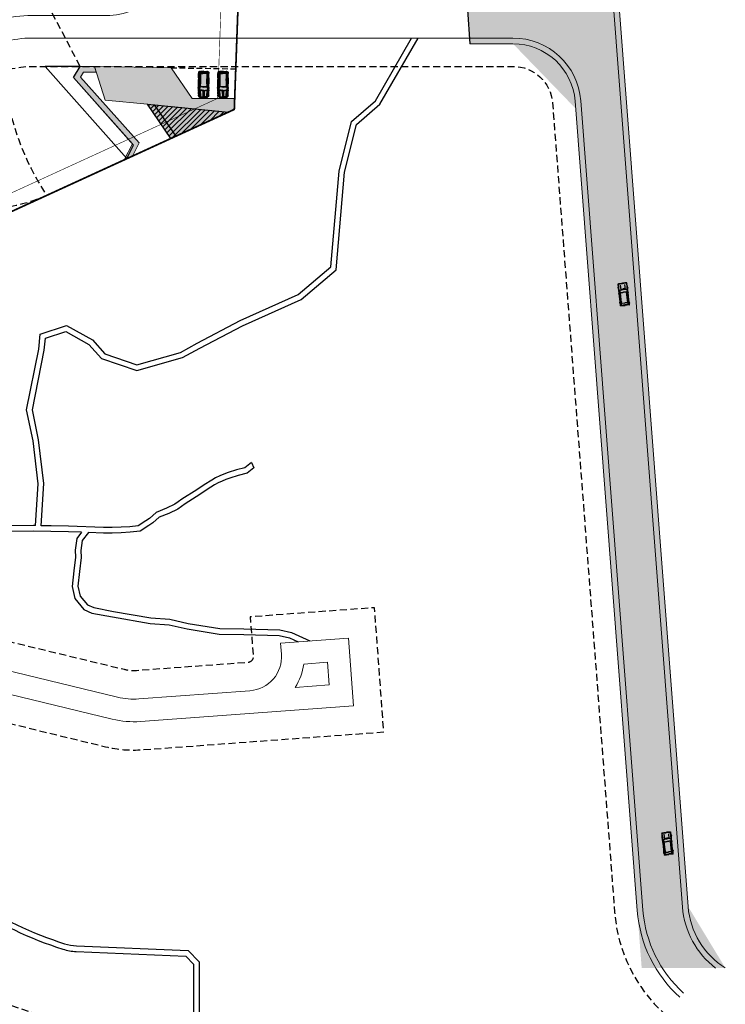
# Model space of a CAD drawing. Header units: millimetres. Extents: x -1402 to -179, y -280 to 6164.
# Tile 20 of 212: x -427 to -302, y -81 to 93. Entities that reach past the tile are written whole.
import ezdxf
from ezdxf.xclip import XClip

# ---------------------------------------------------------------- set-up
doc = ezdxf.new("R2010")
doc.units = ezdxf.units.MM
doc.header["$XCLIPFRAME"] = 0
for name, pattern in [('AJN-Limite', [1.25, 0.5, -0.25, 0, -0.25, 0, -0.25]), ('AJN-Projection', [0.375, 0.25, -0.125]), ('DASH', [0.35, 0.25, -0.1])]:
    doc.linetypes.add(name, pattern=pattern)
doc.layers.get('0').update_dxf_attribs({"linetype": 'CONTINUOUS'})
doc.layers.get('DEFPOINTS').update_dxf_attribs({"linetype": 'CONTINUOUS'})
for name, color, linetype, lineweight in [('AJN-2-SBT-C', 2, 'CONTINUOUS', 20), ('AJN-8-252-H', 252, 'CONTINUOUS', 20), ('AJN-9-CIRCULATION-CAR', 251, 'CONTINUOUS', 5), ('GEO-1-LIM-V', 10, 'AJN-Limite', 25)]:
    doc.layers.add(name, color=color, linetype=linetype, lineweight=lineweight)
for name, color, linetype, true_color in [('AJN-2-SBT-H', 7, 'CONTINUOUS', 0x6e6e6e), ('AJN-8-254-H-CLAIR', 7, 'CONTINUOUS', 0xededed), ('AJN-9-BLANC', 7, 'CONTINUOUS', 0xffffff), ('AJN-9-SRF-FORT-RETAIL', 7, 'CONTINUOUS', 0xd52027)]:
    doc.layers.add(name, color=color, linetype=linetype, true_color=true_color)
for name, color, linetype in [('AJN-2-SBT-P', 251, 'AJN-Projection'), ('AJN-9-CIRCULATION-PIETON', 251, 'CONTINUOUS'), ('AJN-9-VOITURE', 251, 'CONTINUOUS'), ('jeep', 251, 'CONTINUOUS')]:
    doc.layers.add(name, color=color, linetype=linetype)

# ---------------------------------------------------------------- blocks, each defined once
blk = doc.blocks.new('HC.601_urbanización$0$AUT-19')
at = {"ltscale": 0.1, "true_color": 0xffffff}
blk.add_hatch(color=7, dxfattribs=at).paths.add_polyline_path([(2290, 386), (2286, 574), (2281, 724), (2234, 766), (2096, 766), (1757, 765), (1729, 785), (1700, 806), (1684, 814), (1666, 817), (1365, 817), (1347, 814), (1331, 806), (1303, 785), (1274, 765), (-916, 764), (-944, 785), (-973, 805), (-989, 813), (-1007, 816), (-1308, 816), (-1326, 813), (-1342, 805), (-1399, 764), (-1556, 743), (-1556, 757), (-1632, 757), (-1662, 726), (-1662, -755), (-1632, -786), (-1556, -786), (-1399, -794), (-1341, -835), (-1308, -846), (-1007, -846), (-989, -843), (-973, -835), (-944, -814), (-916, -794), (1274, -795), (1303, -815), (1347, -844), (1365, -847), (1425, -847), (1666, -847), (1684, -844), (1729, -815), (1757, -795), (2096, -781), (2096, -796), (2234, -796), (2281, -754), (2290, -354), (2291, -171), (2291, 63)])
for p, q in [((-1662, 726), (-1632, 757)), ((-1662, 726), (-1662, -15)), ((-1632, 757), (-1556, 757)), ((-1591, 739), (-1619, 703)), ((-1619, 703), (-1619, -15)), ((-1619, 703), (-1177, 529)), ((-1399, 764), (-1591, 739)), ((-1519, 628), (-1215, 508)), ((-1519, 628), (-1519, -15)), ((-1399, 764), (-1342, 805)), ((-1399, 764), (526, 764)), ((-1308, 816), (-1007, 816)), ((-1215, 508), (-1215, -10)), ((-1177, 529), (646, 529)), ((-1177, 529), (-1177, -15)), ((-1151, 703), (1027, 703)), ((-829, 529), (-1151, 703)), ((-916, 764), (-973, 805)), ((-356, 529), (-303, 703)), ((-302, 529), (-250, 703)), ((511, 848), (540, 848)), ((532, 727), (511, 848)), ((516, 529), (564, 703)), ((919, 703), (538, 529)), ((561, 727), (540, 848)), ((554, 764), (1758, 764)), ((1027, 703), (646, 529)), ((1027, 703), (2173, 744)), ((1140, 377), (1995, 377)), ((1274, 765), (1331, 806)), ((1365, 817), (1666, 817)), ((1757, 765), (1700, 806)), ((1757, 765), (2168, 749)), ((2096, 766), (2234, 766)), ((2168, 749), (2232, 691)), ((2234, 766), (2281, 724)), ((-1662, -755), (-1662, -15)), ((-1662, -755), (-1632, -786)), ((-1632, -786), (-1556, -786)), ((-1619, -733), (-1619, -15)), ((-1619, -733), (-1177, -559)), ((-1591, -769), (-1619, -733)), ((-1399, -794), (-1591, -769)), ((-1519, -658), (-1519, -15)), ((-1519, -658), (-1215, -538)), ((-1399, -794), (526, -794)), ((-1399, -794), (-1342, -835)), ((-1308, -846), (-1007, -846)), ((-1215, -538), (-1215, -20)), ((-1177, -559), (-1177, -15)), ((-1177, -559), (646, -559)), ((-829, -559), (-1151, -733)), ((-1151, -733), (1027, -733)), ((-916, -794), (-973, -835)), ((-356, -559), (-303, -733)), ((-302, -559), (-250, -733)), ((532, -757), (511, -878)), ((511, -878), (540, -878)), ((516, -559), (564, -733)), ((919, -733), (538, -559)), ((561, -757), (540, -878)), ((554, -794), (1758, -794)), ((1027, -733), (646, -559)), ((1027, -733), (2173, -774)), ((1140, -407), (1995, -407)), ((1274, -795), (1331, -836)), ((1365, -847), (1666, -847)), ((1757, -795), (1700, -836)), ((1757, -795), (2168, -779)), ((2096, -796), (2234, -796)), ((2168, -779), (2232, -721)), ((2234, -796), (2281, -754))]:
    blk.add_line(p, q)
for points in [[(646, 529, -0.0091173), (662, 421, -0.0225982), (665, 376, -0.0011355), (669, 280, -0.000727), (673, 130, -0.0071263), (674, 51, -0.0016671), (674, -15)], [(1027, 703, -0.0276871), (1095, 558, -0.0451943), (1123, 464, -0.0068467), (1144, 354, -0.0066913), (1162, 241, -0.0368721), (1169, 143, -0.023145), (1162, -15)], [(1236, 377, -0.0013964), (1240, 354, -0.0066913), (1259, 241, -0.0368721), (1266, 143, -0.023145), (1259, -15)], [(2232, 691, -0.0018069), (2235, 576, -0.0029408), (2239, 387, -0.003822), (2241, 143, -0.0024337), (2240, -13)], [(2281, 724, -0.0023467), (2286, 574, -0.0029408), (2290, 386, -0.003822), (2291, 141, -0.0024337), (2291, -15)], [(646, -559, 0.0091173), (662, -450, 0.0225982), (665, -406, 0.0011355), (669, -310, 0.000727), (673, -160, 0.0071263), (674, -81, 0.0016671), (674, -15)], [(1027, -733, 0.0276871), (1095, -588, 0.0451943), (1123, -494, 0.0068467), (1144, -384, 0.0066913), (1162, -271, 0.0368721), (1169, -173, 0.023145), (1162, -15)], [(1236, -407, 0.0013964), (1240, -384, 0.0066913), (1259, -271, 0.0368721), (1266, -173, 0.023145), (1259, -15)], [(2232, -721, 0.0018069), (2235, -606, 0.0029408), (2239, -417, 0.003822), (2241, -173, 0.0024337), (2240, -17)], [(2281, -754, 0.0023467), (2286, -604, 0.0029408), (2290, -415, 0.003822), (2291, -171, 0.0024337), (2291, -15)]]:
    blk.add_lwpolyline(points, format="xyb")
for centre, start, end in [((-1308, 758), 90, 125.76688), ((-1007, 758), 54.1876, 90), ((1365, 759), 90, 125.76688), ((1666, 759), 54.1876, 90), ((-1308, -788), 234.23312, 270), ((-1007, -788), 270, 305.8124), ((1365, -789), 234.23312, 270), ((1666, -789), 270, 305.8124)]:
    blk.add_arc(centre, 58, start, end)
blk = doc.blocks.new('AJN-929-MASSE ROUTE')
at = {"layer": 'AJN-9-BLANC', "linetype": 'Continuous'}
h = blk.add_hatch(color=256, dxfattribs=at)
edge = h.paths.add_edge_path()
edge.add_arc((-294.67, -62.96), 14, 184.3864, 238.0566, ccw=False)
edge.add_line((-308.62, -64.03), (-326.22, 165.4))
edge.add_arc((-365.11, 162.42), 39, 4.3848, 64.84)
edge.add_line((-348.53, 197.72), (-367.9, 206.82))
edge.add_line((-367.9, 206.82), (-421.12, 231.82))
edge.add_arc((-408.37, 258.97), 30, 228.6831, 244.84, ccw=False)
edge.add_line((-428.17, 236.44), (-545.25, 339.35))
edge.add_arc((-479.23, 414.46), 100, 216.497, 228.6831, ccw=False)
edge.add_line((-559.61, 354.98), (-664.75, 497.08))
edge.add_line((-664.75, 497.08), (-671.98, 491.72))
edge.add_line((-671.98, 491.72), (-566.85, 349.63))
edge.add_arc((-479.23, 414.46), 109, 216.497, 228.6831)
edge.add_line((-551.19, 332.59), (-434.12, 229.68))
edge.add_arc((-408.37, 258.97), 39, 228.6832, 244.8402)
edge.add_line((-424.95, 223.67), (-374.62, 200.03))
edge.add_line((-374.62, 200.03), (-352.36, 189.57))
edge.add_arc((-365.11, 162.42), 30, 4.3864, 64.84, ccw=False)
edge.add_line((-335.2, 164.71), (-330.61, 104.9))
edge.add_arc((-341.57, 105.32), 10.97, 269.4476, 357.7626, ccw=False)
edge.add_line((-341.68, 94.35), (-347.53, 94.35))
edge.add_line((-347.53, 94.35), (-347.13, 88.35))
edge.add_line((-347.13, 88.35), (-339.53, 88.35))
edge.add_arc((-339.58, 77.23), 11.12, -1.7487, 89.7589, ccw=False)
edge.add_line((-328.46, 76.9), (-316.82, -74.88))
edge.add_line((-316.82, -74.88), (-302.07, -74.84))
blk.add_line((-347.53, 94.35), (-347.13, 88.35), dxfattribs=at)
at = {"layer": 'AJN-9-CIRCULATION-CAR'}
for p, q in [((-327.22, 165.33), (-309.62, -64.11)), ((-326.22, 165.4), (-308.62, -64.03)), ((-308.62, -64.03), (-326.22, 165.4))]:
    blk.add_line(p, q, dxfattribs=at)
at = {"layer": 'AJN-9-CIRCULATION-CAR', "flags": 128}
for points in [[(-434.52, -25.03), (-410.22, -30.93, 0.078124), (-405.27, -31.33), (-367.68, -28.56), (-368.56, -16.59), (-380.53, -17.48), (-380.38, -19.47, -0.414214), (-385.93, -25.9), (-405.56, -27.35, -0.078124), (-409.28, -27.04), (-433.58, -21.14, -0.106109)], [(-434.68, 87.07, -0.087999), (-425.02, 89.35), (-339.53, 89.35, -0.391964), (-327.56, 78.27), (-316.6, -64.64, 0.192167), (-309.42, -79.28)], [(-347.13, 88.35), (-339.53, 88.35, -0.391964), (-328.56, 78.2), (-317.6, -64.72, 0.192167), (-310.09, -80.02)], [(-309.62, -64.1, 0.213734), (-303.77, -74.88, 0.213734)]]:
    blk.add_lwpolyline(points, format="xyb", dxfattribs=at)
for points in [[(-513.04, 101.64, 0.10214), (-449.32, 88.62, 0.048946), (-440.86, 89.27, 0.049523), (-436.26, 90.74, -0.088913), (-425.13, 93.35), (-411.23, 93.35, 0.414214), (-399.23, 105.35), (-399.23, 134.84, 0.035319), (-399.35, 136.52, 0.081642), (-404.79, 153.86, 0.283157), (-415.5, 160.45), (-519.36, 160.45, 0.504952), (-530.82, 144.91), (-519.77, 109.13, 0.219964)], [(-376.45, -21.19, -0.110988), (-377.95, -25.31), (-371.96, -24.87), (-372.26, -20.88)]]:
    blk.add_lwpolyline(points, format="xyb", close=True, dxfattribs=at)
at = {"layer": 'AJN-9-CIRCULATION-CAR'}
blk.add_arc((-294.67, -62.96), 14, 184.3864, 238.0566, dxfattribs=at)
at = {"layer": 'AJN-9-CIRCULATION-PIETON'}
blk.add_line((-385.65, 14.4), (-385.24, 13.44), dxfattribs=at)
at = {"layer": 'AJN-9-CIRCULATION-PIETON', "flags": 128}
for points in [[(-423.78, 3.25), (-423.32, 10.64), (-424.21, 18.25), (-425.34, 23.7), (-423.21, 34.4), (-422.93, 37.08), (-418.31, 38.62), (-413.74, 36.04), (-411.56, 33.61), (-405.89, 31.67), (-398.21, 33.85), (-395.28, 35.5), (-387.68, 39.45), (-377.43, 44.07), (-371.67, 48.94), (-370.22, 65.84), (-368.02, 74.6), (-363.81, 78.29), (-357.41, 89.35)], [(-422.78, 3.23), (-422.31, 10.67), (-423.22, 18.41), (-424.32, 23.7), (-422.22, 34.25), (-422, 36.34), (-418.42, 37.53), (-414.38, 35.25), (-412.13, 32.75), (-405.92, 30.62), (-397.82, 32.92), (-394.8, 34.62), (-387.24, 38.55), (-376.89, 43.21), (-370.71, 48.44), (-369.23, 65.67), (-367.12, 74.06), (-363.02, 77.65), (-356.26, 89.35)], [(-385.65, 14.4), (-386.86, 13.44), (-388.29, 13.08), (-389.8, 12.61), (-390.54, 12.33), (-391.28, 12.02), (-391.99, 11.67), (-392.69, 11.29), (-394.02, 10.46), (-395.32, 9.6), (-397.93, 7.92), (-398.59, 7.48), (-399.19, 7.04), (-400.68, 6.33), (-402.51, 5.58), (-403.69, 4.54), (-404.32, 4.11), (-405.67, 3.21), (-407.13, 3.06), (-408.68, 2.97), (-410.23, 2.93), (-411.77, 2.94), (-417.94, 3.16), (-421.04, 3.23), (-422.78, 3.24)], [(-385.24, 13.44), (-386.41, 12.53), (-388.02, 12.11), (-389.47, 11.66), (-390.17, 11.4), (-390.86, 11.11), (-391.53, 10.79), (-392.18, 10.43), (-393.48, 9.62), (-394.77, 8.76), (-397.38, 7.09), (-398.01, 6.66), (-398.67, 6.17), (-400.27, 5.42), (-401.97, 4.72), (-403.08, 3.75), (-403.76, 3.29), (-405.32, 2.25), (-407.05, 2.07), (-408.64, 1.97), (-410.22, 1.93), (-411.79, 1.94), (-414.42, 2.03)], [(-423.78, 3.25), (-424.15, 3.26), (-430.39, 3.23), (-437.17, 2.48), (-441.68, 2.84), (-453.95, 2.77), (-464.85, 2.17), (-488.81, 2.66)], [(-415.65, 2.08), (-417.97, 2.16), (-421.06, 2.23), (-424.15, 2.26), (-430.33, 2.23), (-437.16, 1.47), (-441.72, 1.84), (-453.92, 1.77), (-464.83, 1.17), (-487.68, 1.64)], [(-415.65, 2.08), (-416.49, 1), (-416.75, -1.08), (-416.71, -2.33), (-417.01, -4.73), (-417.3, -7.47), (-416.82, -9.63), (-415.24, -11.53), (-413.81, -12.19), (-410.21, -12.87), (-403.53, -14.04), (-400.22, -14.28), (-397, -14.98), (-391.35, -15.89), (-387.04, -15.96), (-380.8, -16.14), (-378.95, -16.56), (-377.44, -17.25)], [(-414.42, 2.03), (-415.53, 0.61), (-415.75, -1.13), (-415.71, -2.38), (-416.02, -4.85), (-416.29, -7.41), (-415.89, -9.18), (-414.61, -10.71), (-413.5, -11.23), (-410.03, -11.89), (-403.41, -13.05), (-400.07, -13.29), (-396.81, -14), (-391.26, -14.89), (-387.02, -14.96), (-380.67, -15.14), (-378.63, -15.61), (-375.35, -17.1)]]:
    blk.add_lwpolyline(points, dxfattribs=at)
for points in [[(-435.62, -24.74), (-440.45, -41.36, 0.101271), (-440.87, -46.56), (-439.57, -57.21, 0.222486), (-435.53, -63.68, 0.066048), (-418.96, -71.53, 0.067117), (-416.59, -71.95), (-397.27, -72.77), (-395.91, -74.19), (-395.91, -89.39)], [(-434.65, -24.99), (-439.49, -41.64, 0.101271), (-439.88, -46.44), (-438.58, -57.09, 0.222486), (-434.99, -62.85, 0.066048), (-418.65, -70.58, 0.067117), (-416.55, -70.96), (-396.82, -71.79), (-394.91, -73.79), (-394.91, -89.39)]]:
    blk.add_lwpolyline(points, format="xyb", dxfattribs=at)
at = {"layer": 'DEFPOINTS', "linetype": 'AJN-Projection', "ltscale": 5, "flags": 128}
blk.add_lwpolyline([(-354.06, 185.95, -0.270072), (-339.19, 164.41), (-334.7, 105.89, -0.436819), (-341.68, 98.35), (-383.23, 98.35, -0.414214), (-390.23, 105.35), (-390.23, 134.84, 0.035319), (-390.44, 137.79, 0.081642), (-396.75, 157.91, 0.283157), (-415.5, 169.45), (-560.77, 169.45, 0.150211), (-785.99, 100.23, 0.415079), (-791.54, 71.01), (-718.83, -35.42, 0.278477), (-699.08, -44.44, 0.207314), (-642.03, -11.49, -0.026766), (-640.26, -9.35, -0.580748), (-628.41, -12.08, -0.010013), (-627.82, -14.2), (-627, -17.37, 0.117872), (-612, -45.73), (-592.05, -68.44, 0.131416), (-580.44, -76.18), (-553.94, -85.17, -0.316682), (-539.15, -105.45), (-538.99, -114.63, -0.069036), (-539.71, -120.57), (-547.72, -150.81, 0.058225), (-548.53, -156.47), (-548.97, -173.45, 0.332445), (-534.45, -193.98), (-472.77, -213.95), (-406.06, -238.21, -0.201513), (-402.08, -241.89, 2.448775), (-395.86, -224.79, -0.201513), (-401.27, -225.05), (-454.46, -205.71, -0.424955), (-456.79, -200.45), (-451.22, -186.71, -0.138155), (-447.43, -181.82), (-436.57, -171.61, 0.139379), (-429.67, -160.06), (-423.2, -135.96, -0.049683), (-422.41, -133.84), (-407.08, -102.96, -0.284919), (-403.5, -100.74), (-385.05, -100.74), (-385.05, -84.24), (-419, -84.24, -0.077566), (-420.21, -84.05), (-438.64, -78.15, -0.202179), (-451.4, -64.34), (-453.29, -59.12, -0.047599), (-454.44, -54.67), (-459.19, -24.64, -0.680039), (-452.79, -20.86), (-450.14, -22.92, 0.106109), (-435.7, -29.88), (-411.4, -35.79, 0.078124), (-404.9, -36.32), (-362.33, -33.18), (-363.95, -11.24), (-385.89, -12.86), (-385.37, -19.84, -0.414214), (-386.29, -20.91), (-405.93, -22.36, -0.078124), (-408.1, -22.18), (-432.4, -16.28, -0.106109), (-441.54, -11.87), (-446, -8.4, 0.136456), (-454.92, -4.73), (-467.69, -3.21, -0.096406), (-472.13, -1.79), (-481.88, 3.58, -0.058253), (-484.19, 5.22), (-492.34, 12.61, -0.188385), (-502.41, 32.8), (-506.61, 79.21, -0.529415), (-497.66, 86.55, 0.072131), (-449.4, 79.62, 0.049214), (-439.14, 80.44, 0.050753), (-432.69, 82.48, -0.086541), (-424.87, 84.35), (-339.53, 84.35, -0.391964), (-332.55, 77.89), (-321.59, -65.02, 0.192167), (-312.77, -82.99, 0.192167)], format="xyb", dxfattribs=at)
at = {"layer": 'AJN-9-VOITURE', "ltscale": 1.5, "xscale": -0.0009999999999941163, "yscale": 0.000999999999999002, "zscale": 0.001, "rotation": 276.2745616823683}
for p in [(-319.93, 43.79), (-312.21, -53.19)]:
    blk.add_blockref('HC.601_urbanización$0$AUT-19', p, dxfattribs=at)
blk = doc.blocks.new('A$C1E4A65A2')
at = {"layer": 'AJN-9-BLANC'}
h = blk.add_hatch(color=256, dxfattribs=at)
h.dxf.hatch_style = 1
h.paths.add_polyline_path([(-0.51, 1.51), (-0.69, 1.5), (-0.76, 1.47), (-0.8, 1.42), (-0.82, 1.34), (-0.87, 0.62), (-0.82, -0.11), (-0.8, -0.19), (-0.76, -0.24), (-0.69, -0.27), (-0.51, -0.28), (2.03, -0.31), (2.01, -0.34), (2.1, -0.34), (2.13, -0.3), (3.44, -0.29), (3.6, -0.21), (3.67, -0.09), (3.68, -0.08), (3.74, 0.18), (3.74, 0.62), (3.74, 1.05), (3.68, 1.31), (3.67, 1.32), (3.6, 1.44), (3.44, 1.52), (2.13, 1.53), (2.1, 1.57), (2.01, 1.57), (2.03, 1.54)])
at = {"layer": 'jeep', "linetype": 'Continuous'}
for p, q in [((-0.87, 0.62), (-0.85, 1.16)), ((-0.87, 0.62), (-0.85, 0.07)), ((-0.83, 1.29), (-0.85, 1.16)), ((-0.83, -0.06), (-0.85, 0.07)), ((-0.83, 1.29), (-0.82, 1.34)), ((-0.82, 1.34), (-0.8, 1.42)), ((-0.82, 1.34), (-0.81, 1.37)), ((-0.81, 1.37), (-0.8, 1.42)), ((-0.74, 1.37), (-0.81, 1.37)), ((-0.8, 1.42), (-0.76, 1.47)), ((-0.79, 0.62), (-0.78, 1.04)), ((-0.79, 0.62), (-0.78, 0.19)), ((-0.78, 1.04), (-0.76, 1.17)), ((-0.78, 0.62), (-0.76, 1.16)), ((-0.76, 0.07), (-0.78, 0.62)), ((-0.78, 0.19), (-0.76, 0.06)), ((-0.74, 1.37), (-0.77, 1.16)), ((-0.77, 1.16), (-0.77, 1.16)), ((-0.77, 1.16), (-0.77, 1.16)), ((-0.77, 1.15), (-0.77, 1.16)), ((-0.77, 1.14), (-0.77, 1.16)), ((-0.77, 0.09), (-0.77, 0.07)), ((-0.77, 0.08), (-0.77, 0.07)), ((-0.74, -0.14), (-0.77, 0.07)), ((-0.77, 0.07), (-0.77, 0.07)), ((-0.77, 0.07), (-0.77, 0.07)), ((-0.69, 1.5), (-0.76, 1.47)), ((-0.76, 1.17), (-0.76, 1.17)), ((-0.76, 1.17), (-0.76, 1.17)), ((-0.76, 1.16), (-0.76, 1.17)), ((-0.76, 0.07), (-0.76, 0.06)), ((-0.76, 0.06), (-0.76, 0.06)), ((-0.76, 0.06), (-0.76, 0.06)), ((-0.71, 1.43), (-0.74, 1.38)), ((-0.71, 1.43), (-0.74, 1.38)), ((-0.74, 1.37), (-0.72, 1.41)), ((-0.72, 1.38), (-0.74, 1.37)), ((-0.74, 1.38), (-0.74, 1.38)), ((-0.72, 1.41), (-0.68, 1.44)), ((-0.69, 1.41), (-0.72, 1.38)), ((-0.65, 1.46), (-0.71, 1.43)), ((-0.71, 1.43), (-0.7, 1.43)), ((-0.67, 1.45), (-0.7, 1.43)), ((-0.69, 1.5), (-0.51, 1.51)), ((-0.56, 1.42), (-0.69, 1.41)), ((-0.69, 1.38), (-0.69, 1.41)), ((-0.69, 1.38), (-0.41, 1.2)), ((-0.69, 1.38), (-0.69, 0.62)), ((-0.69, 1.36), (-0.69, 1.38)), ((-0.43, 1.2), (-0.69, 1.36)), ((-0.69, 1.13), (-0.69, 1.13)), ((-0.69, -0.15), (-0.69, 0.62)), ((-0.69, 0.1), (-0.69, 0.1)), ((-0.69, -0.15), (-0.41, 0.03)), ((-0.43, 0.03), (-0.69, -0.13)), ((-0.67, 1.32), (-0.68, 0.62)), ((-0.67, -0.09), (-0.68, 0.62)), ((-0.59, 1.46), (-0.67, 1.45)), ((-0.65, 1.46), (-0.67, 1.45)), ((-0.45, 1.18), (-0.67, 1.32)), ((-0.67, -0.09), (-0.45, 0.05)), ((-0.26, 1.47), (-0.59, 1.46)), ((-0.59, 1.46), (-0.56, 1.42)), ((-0.59, 1.46), (-0.59, 1.46)), ((-0.59, 1.39), (0.2, 1.43)), ((-0.35, 1.22), (-0.59, 1.39)), ((-0.35, 0.01), (-0.59, -0.16)), ((-0.57, 1.31), (-0.41, 1.2)), ((-0.57, -0.08), (-0.41, 0.03)), ((-0.36, 1.52), (-0.51, 1.51)), ((-0.45, 1.18), (-0.49, 0.74)), ((-0.49, 0.74), (-0.49, 0.49)), ((-0.45, 0.05), (-0.49, 0.49)), ((-0.43, 1.2), (-0.47, 0.75)), ((-0.47, 0.75), (-0.47, 0.48)), ((-0.43, 0.03), (-0.47, 0.48)), ((-0.41, 1.2), (-0.38, 1.19)), ((-0.41, 0.03), (-0.38, 0.04)), ((-0.38, 1.19), (0.47, 1.19)), ((-0.38, 0.04), (0.47, 0.04)), ((-0.26, 1.52), (-0.36, 1.52)), ((0.35, 1.24), (-0.35, 1.22)), ((0.35, -0.01), (-0.35, 0.01)), ((-0.13, 1.53), (-0.26, 1.52)), ((-0.18, 1.47), (-0.26, 1.47)), ((-0.26, 1.47), (-0.26, 1.47)), ((0.29, 1.48), (-0.18, 1.47)), ((0.3, 1.53), (-0.13, 1.53)), ((0.35, 1.24), (0.2, 1.43)), ((0.3, 1.53), (0.29, 1.48)), ((0.29, 1.48), (0.29, 1.49)), ((0.29, 1.48), (0.4, 1.48)), ((0.29, 1.44), (0.29, 1.48)), ((0.29, 1.44), (0.44, 1.24)), ((0.3, 1.53), (0.48, 1.53)), ((0.3, 1.53), (0.3, 1.53)), ((0.4, 1.48), (0.34, 1.47)), ((0.34, 1.47), (0.34, 1.46)), ((0.34, 1.46), (0.4, 1.46)), ((1.14, 1.43), (0.36, 1.43)), ((0.51, 1.24), (0.36, 1.43)), ((0.46, 1.49), (0.4, 1.48)), ((0.46, 1.47), (0.4, 1.46)), ((0.44, 1.24), (0.47, 1.19)), ((0.47, 0.04), (0.44, -0.01)), ((0.59, 1.49), (0.46, 1.49)), ((0.59, 1.46), (0.46, 1.47)), ((1.18, 1.2), (0.47, 1.19)), ((0.48, 1.18), (0.47, 1.19)), ((0.47, 1.19), (0.48, 1.18)), ((0.48, 0.05), (0.47, 0.04)), ((0.47, 0.04), (0.48, 0.05)), ((1.18, 0.03), (0.47, 0.04)), ((0.48, 1.53), (0.57, 1.53)), ((0.48, 1.18), (1.18, 1.19)), ((0.48, 0.05), (1.18, 0.04)), ((0.51, 1.24), (1.1, 1.24)), ((0.56, 1.49), (0.7, 1.49)), ((0.65, 1.53), (0.57, 1.53)), ((0.59, 1.49), (0.62, 1.47)), ((0.62, 1.47), (0.59, 1.46)), ((0.62, 1.47), (0.62, 1.47)), ((0.65, 1.53), (1.26, 1.54)), ((0.65, 1.53), (0.65, 1.53)), ((1.26, 1.49), (0.7, 1.49)), ((1.23, 1.54), (1.01, 1.54)), ((1.14, 1.43), (1.1, 1.24)), ((1.18, 1.2), (1.19, 1.24)), ((1.18, 1.2), (1.58, 1.22)), ((1.58, 1.22), (1.18, 1.2)), ((1.18, 1.19), (1.57, 1.21)), ((1.18, 1.2), (1.18, 1.2)), ((1.18, 0.04), (1.57, 0.02)), ((1.18, 0.03), (1.58, 0.01)), ((1.58, 0.01), (1.18, 0.03)), ((1.18, 0.03), (1.19, -0.01)), ((1.18, 0.03), (1.18, 0.03)), ((1.24, 1.43), (1.19, 1.24)), ((1.24, 1.43), (1.19, 1.24)), ((1.23, 1.54), (1.23, 1.54)), ((1.24, 1.44), (1.26, 1.49)), ((1.24, 1.44), (1.24, 1.43)), ((2.03, 1.54), (1.26, 1.54)), ((1.26, 1.49), (1.26, 1.54)), ((1.35, 1.49), (1.26, 1.49)), ((1.27, 1.54), (1.34, 1.54)), ((1.27, 1.54), (1.27, 1.54)), ((1.32, 1.43), (1.27, 1.24)), ((1.54, 1.25), (1.27, 1.24)), ((1.34, 1.49), (1.31, 1.48)), ((1.31, 1.48), (1.31, 1.47)), ((1.31, 1.47), (1.34, 1.46)), ((2.07, 1.43), (1.32, 1.43)), ((1.4, 1.5), (1.34, 1.49)), ((1.4, 1.48), (1.34, 1.46)), ((1.56, 1.49), (1.4, 1.5)), ((1.56, 1.47), (1.4, 1.48)), ((1.74, 1.28), (1.54, 1.25)), ((1.56, 1.49), (1.58, 1.47)), ((1.58, 1.47), (1.56, 1.47)), ((2.05, 1.48), (1.57, 1.49)), ((1.57, 1.21), (1.78, 1.24)), ((1.57, 0.02), (1.78, -0.01)), ((1.58, 1.47), (1.58, 1.47)), ((1.77, 1.25), (1.58, 1.22)), ((1.77, -0.02), (1.58, 0.01)), ((2, 1.34), (1.74, 1.28)), ((2.04, 1.32), (1.77, 1.25)), ((1.87, 0.82), (1.78, 1.24)), ((1.78, 1.24), (1.87, 0.82)), ((1.87, 0.41), (1.78, -0.01)), ((1.78, -0.01), (1.87, 0.41)), ((1.85, 1.23), (2.03, 1.28)), ((1.89, 1.04), (1.85, 1.23)), ((1.89, 0.19), (1.85, 0)), ((1.87, 0.82), (1.87, 0.41)), ((1.87, 0.41), (1.87, 0.82)), ((1.94, 0.62), (1.89, 1.04)), ((1.94, 0.62), (1.89, 1.04)), ((1.94, 0.62), (1.89, 0.19)), ((2, 1.34), (2.24, 1.42)), ((2.1, 1.57), (2.01, 1.58)), ((2.01, 1.58), (2.01, 1.57)), ((2.02, 1.55), (2.01, 1.58)), ((2.01, 1.57), (2.03, 1.53)), ((2.02, 1.55), (2.06, 1.45)), ((2.07, 1.43), (2.03, 1.53)), ((2.07, 1.43), (2.03, 1.53)), ((2.03, 1.28), (2.31, 1.35)), ((2.34, 1.4), (2.04, 1.32)), ((2.07, 1.42), (2.06, 1.45)), ((2.07, 1.42), (2.07, 1.43)), ((2.07, 1.42), (2.07, 1.43)), ((2.07, 1.42), (2.19, 1.41)), ((2.1, 1.57), (2.15, 1.5)), ((2.1, 1.57), (2.15, 1.5)), ((2.11, 1.37), (2.1, 1.41)), ((2.11, 1.37), (2.1, 1.41)), ((2.39, 1.53), (2.13, 1.54)), ((2.15, 1.5), (2.19, 1.41)), ((2.39, 1.48), (2.16, 1.48)), ((2.24, 1.43), (2.18, 1.43)), ((2.25, 1.43), (2.24, 1.43)), ((2.24, 1.42), (2.25, 1.43)), ((2.4, 1.23), (2.31, 1.35)), ((2.31, 1.35), (2.32, 1.33)), ((2.34, 1.4), (2.37, 1.43)), ((2.47, 1.23), (2.34, 1.4)), ((2.47, 0), (2.34, -0.17)), ((2.39, 1.48), (2.37, 1.43)), ((3.39, 1.44), (2.37, 1.43)), ((2.37, 1.36), (3.49, 1.37)), ((2.37, 1.36), (2.47, 1.23)), ((2.37, -0.13), (2.47, 0)), ((2.39, 1.53), (2.39, 1.48)), ((2.39, 1.53), (2.48, 1.53)), ((2.48, 1.53), (2.39, 1.53)), ((2.39, 1.48), (2.52, 1.48)), ((2.49, 0.62), (2.4, 1.23)), ((2.49, 0.62), (2.4, 0)), ((2.49, 0.62), (2.44, 0.97)), ((2.47, 1.23), (3.56, 1.16)), ((2.47, 1.23), (2.48, 1.21)), ((2.55, 0.7), (2.47, 1.23)), ((2.49, 0.62), (2.47, 0.47)), ((2.55, 0.53), (2.47, 0)), ((2.47, 0), (3.56, 0.07)), ((2.47, 0), (2.48, 0.02)), ((2.48, 1.53), (2.58, 1.54)), ((2.58, 1.54), (2.48, 1.53)), ((3.54, 1.15), (2.48, 1.21)), ((2.48, 1.21), (2.55, 0.7)), ((2.48, 1.13), (2.49, 1.13)), ((2.48, 0.02), (2.55, 0.53)), ((2.48, 0.1), (2.49, 0.1)), ((3.54, 0.08), (2.48, 0.02)), ((2.52, 1.48), (2.64, 1.47)), ((3.55, 0.68), (2.55, 0.7)), ((2.55, 0.69), (2.55, 0.7)), ((2.55, 0.7), (2.55, 0.7)), ((2.55, 0.69), (3.55, 0.68)), ((2.55, 0.62), (2.55, 0.69)), ((2.55, 0.54), (2.55, 0.62)), ((2.55, 0.62), (2.55, 0.62)), ((2.55, 0.54), (3.55, 0.55)), ((3.55, 0.55), (2.55, 0.53)), ((2.55, 0.53), (2.55, 0.54)), ((2.55, 0.53), (2.55, 0.53)), ((2.68, 1.53), (2.58, 1.54)), ((2.64, 1.47), (3.23, 1.46)), ((3.19, 1.53), (2.68, 1.53)), ((3.27, 1.52), (3.19, 1.53)), ((3.23, 1.46), (3.35, 1.46)), ((3.36, 1.52), (3.27, 1.52)), ((3.48, 1.45), (3.35, 1.46)), ((3.48, 1.45), (3.36, 1.52)), ((3.44, 1.52), (3.36, 1.52)), ((3.39, 1.45), (3.48, 1.45)), ((3.39, 1.44), (3.39, 1.45)), ((3.48, 1.42), (3.39, 1.44)), ((3.42, 1.44), (3.39, 1.44)), ((3.42, 1.44), (3.5, 1.43)), ((3.44, 1.52), (3.6, 1.44)), ((3.6, 1.44), (3.44, 1.52)), ((3.57, 1.4), (3.48, 1.45)), ((3.48, 1.42), (3.53, 1.37)), ((3.49, 1.37), (3.52, 1.37)), ((3.56, 1.4), (3.5, 1.43)), ((3.52, 1.37), (3.53, 1.37)), ((3.6, 1.13), (3.53, 1.37)), ((3.6, 0.1), (3.53, -0.14)), ((3.57, 1.14), (3.54, 1.15)), ((3.57, 0.09), (3.54, 0.08)), ((3.6, 0.68), (3.55, 0.68)), ((3.6, 0.68), (3.55, 0.68)), ((3.6, 0.55), (3.55, 0.55)), ((3.6, 0.55), (3.55, 0.55)), ((3.6, 1.32), (3.56, 1.4)), ((3.56, 1.16), (3.57, 1.16)), ((3.56, 0.07), (3.57, 0.07)), ((3.63, 1.3), (3.57, 1.4)), ((3.57, 1.16), (3.57, 1.14)), ((3.57, 0.07), (3.57, 0.09)), ((3.6, 1.44), (3.67, 1.32)), ((3.6, 1.44), (3.67, 1.32)), ((3.65, 1.09), (3.6, 1.32)), ((3.6, 1.13), (3.65, 1.09)), ((3.67, 1.08), (3.6, 1.13)), ((3.6, 1.13), (3.63, 0.68)), ((3.63, 0.56), (3.6, 0.57)), ((3.62, 0.54), (3.6, 0.57)), ((3.6, 0.1), (3.63, 0.55)), ((3.67, 0.15), (3.6, 0.1)), ((3.65, 0.14), (3.6, -0.09)), ((3.6, 0.1), (3.65, 0.14)), ((3.63, 0.69), (3.61, 0.69)), ((3.61, 0.66), (3.61, 0.69)), ((3.61, 0.66), (3.63, 0.66)), ((3.61, 0.64), (3.62, 0.65)), ((3.61, 0.64), (3.62, 0.62)), ((3.61, 0.59), (3.62, 0.61)), ((3.61, 0.59), (3.62, 0.58)), ((3.62, 1.05), (3.62, 0.98)), ((3.69, 1.01), (3.62, 1.05)), ((3.62, 0.98), (3.69, 0.96)), ((3.63, 0.64), (3.62, 0.65)), ((3.62, 0.62), (3.63, 0.64)), ((3.63, 0.59), (3.62, 0.61)), ((3.62, 0.58), (3.63, 0.59)), ((3.62, 0.54), (3.63, 0.54)), ((3.62, 0.25), (3.69, 0.27)), ((3.62, 0.18), (3.62, 0.25)), ((3.69, 0.22), (3.62, 0.18)), ((3.67, 1.08), (3.63, 1.3)), ((3.63, 0.92), (3.63, 0.84)), ((3.69, 0.91), (3.63, 0.92)), ((3.63, 0.84), (3.66, 0.84)), ((3.63, 0.66), (3.63, 0.69)), ((3.63, 0.67), (3.63, 0.68)), ((3.63, 0.62), (3.63, 0.66)), ((3.63, 0.55), (3.63, 0.62)), ((3.63, 0.54), (3.63, 0.56)), ((3.63, 0.31), (3.63, 0.39)), ((3.63, 0.39), (3.66, 0.39)), ((3.69, 0.32), (3.63, 0.31)), ((3.67, 0.15), (3.63, -0.07)), ((3.64, 0.79), (3.64, 0.71)), ((3.7, 0.78), (3.64, 0.79)), ((3.64, 0.71), (3.7, 0.7)), ((3.64, 0.66), (3.64, 0.57)), ((3.64, 0.66), (3.7, 0.65)), ((3.64, 0.57), (3.7, 0.58)), ((3.64, 0.52), (3.7, 0.53)), ((3.64, 0.44), (3.64, 0.52)), ((3.7, 0.45), (3.64, 0.44)), ((3.66, 0.84), (3.69, 0.83)), ((3.66, 0.39), (3.69, 0.4)), ((3.73, 1.06), (3.67, 1.32)), ((3.67, 1.32), (3.73, 1.06)), ((3.74, 1.03), (3.67, 1.32)), ((3.67, 1.08), (3.73, 1.06)), ((3.67, 1.08), (3.69, 1.05)), ((3.74, 0.2), (3.67, -0.09)), ((3.67, 0.15), (3.69, 0.18)), ((3.73, 0.17), (3.67, -0.09)), ((3.67, -0.09), (3.73, 0.17)), ((3.67, 0.15), (3.73, 0.17)), ((3.69, 1.01), (3.69, 1.05)), ((3.7, 0.62), (3.69, 1.01)), ((3.69, 1.01), (3.69, 0.96)), ((3.69, 0.91), (3.69, 0.83)), ((3.7, 0.62), (3.69, 0.22)), ((3.69, 0.32), (3.69, 0.4)), ((3.69, 0.22), (3.69, 0.27)), ((3.69, 0.22), (3.69, 0.18)), ((3.7, 0.78), (3.7, 0.7)), ((3.7, 0.58), (3.7, 0.65)), ((3.7, 0.45), (3.7, 0.53)), ((3.74, 1.03), (3.73, 1.06)), ((3.74, 1.03), (3.73, 1.06)), ((3.74, 0.2), (3.73, 0.17)), ((3.74, 0.2), (3.73, 0.17)), ((3.75, 0.62), (3.74, 1.03)), ((3.75, 0.62), (3.74, 0.2)), ((3.75, 0.87), (3.76, 0.87)), ((3.76, 0.37), (3.75, 0.37)), ((3.76, 0.87), (3.76, 0.37)), ((-0.83, -0.06), (-0.82, -0.11)), ((-0.82, -0.11), (-0.8, -0.19)), ((-0.82, -0.11), (-0.81, -0.14)), ((-0.81, -0.14), (-0.8, -0.19)), ((-0.74, -0.14), (-0.81, -0.14)), ((-0.8, -0.19), (-0.76, -0.24)), ((-0.69, -0.27), (-0.76, -0.24)), ((-0.74, -0.14), (-0.72, -0.18)), ((-0.72, -0.15), (-0.74, -0.14)), ((-0.71, -0.2), (-0.74, -0.15)), ((-0.71, -0.2), (-0.74, -0.15)), ((-0.74, -0.15), (-0.74, -0.15)), ((-0.69, -0.18), (-0.72, -0.15)), ((-0.72, -0.18), (-0.68, -0.21)), ((-0.65, -0.23), (-0.71, -0.2)), ((-0.71, -0.2), (-0.7, -0.2)), ((-0.67, -0.22), (-0.7, -0.2)), ((-0.69, -0.13), (-0.69, -0.15)), ((-0.69, -0.15), (-0.69, -0.18)), ((-0.56, -0.19), (-0.69, -0.18)), ((-0.69, -0.27), (-0.51, -0.28)), ((-0.59, -0.23), (-0.67, -0.22)), ((-0.65, -0.23), (-0.67, -0.22)), ((-0.59, -0.16), (0.2, -0.19)), ((-0.59, -0.23), (-0.56, -0.19)), ((-0.26, -0.24), (-0.59, -0.23)), ((-0.59, -0.23), (-0.59, -0.23)), ((-0.36, -0.29), (-0.51, -0.28)), ((-0.26, -0.29), (-0.36, -0.29)), ((-0.18, -0.24), (-0.26, -0.24)), ((-0.26, -0.24), (-0.26, -0.24)), ((-0.13, -0.29), (-0.26, -0.29)), ((0.29, -0.25), (-0.18, -0.24)), ((0.3, -0.3), (-0.13, -0.29)), ((0.35, -0.01), (0.2, -0.19)), ((0.29, -0.21), (0.44, -0.01)), ((0.29, -0.21), (0.29, -0.25)), ((0.3, -0.3), (0.29, -0.25)), ((0.29, -0.25), (0.4, -0.25)), ((0.3, -0.3), (0.48, -0.3)), ((0.3, -0.3), (0.3, -0.3)), ((0.34, -0.23), (0.4, -0.23)), ((0.34, -0.24), (0.34, -0.23)), ((0.4, -0.25), (0.34, -0.24)), ((0.51, -0.01), (0.36, -0.2)), ((1.14, -0.2), (0.36, -0.2)), ((0.46, -0.24), (0.4, -0.23)), ((0.46, -0.26), (0.4, -0.25)), ((0.59, -0.23), (0.46, -0.24)), ((0.59, -0.26), (0.46, -0.26)), ((0.48, -0.3), (0.57, -0.3)), ((0.51, -0.01), (1.1, -0.01)), ((0.56, -0.26), (0.7, -0.26)), ((0.65, -0.3), (0.57, -0.3)), ((0.62, -0.24), (0.59, -0.23)), ((0.59, -0.26), (0.62, -0.24)), ((0.62, -0.24), (0.62, -0.24)), ((1.26, -0.31), (0.65, -0.3)), ((1.26, -0.26), (0.7, -0.26)), ((1.23, -0.31), (1.01, -0.31)), ((1.14, -0.2), (1.1, -0.01)), ((1.24, -0.2), (1.19, -0.01)), ((1.24, -0.2), (1.19, -0.01)), ((1.23, -0.31), (1.23, -0.31)), ((1.24, -0.21), (1.24, -0.2)), ((1.24, -0.21), (1.26, -0.26)), ((1.26, -0.26), (1.26, -0.31)), ((1.35, -0.26), (1.26, -0.26)), ((2.03, -0.31), (1.26, -0.31)), ((1.54, -0.02), (1.27, -0.01)), ((1.32, -0.2), (1.27, -0.01)), ((1.27, -0.31), (1.34, -0.31)), ((1.27, -0.31), (1.27, -0.31)), ((1.31, -0.24), (1.34, -0.23)), ((1.31, -0.25), (1.31, -0.24)), ((1.34, -0.26), (1.31, -0.25)), ((2.07, -0.2), (1.32, -0.2)), ((1.4, -0.25), (1.34, -0.23)), ((1.4, -0.27), (1.34, -0.26)), ((1.56, -0.24), (1.4, -0.25)), ((1.56, -0.26), (1.4, -0.27)), ((1.74, -0.05), (1.54, -0.02)), ((1.56, -0.26), (1.58, -0.24)), ((1.58, -0.24), (1.56, -0.24)), ((2.05, -0.25), (1.57, -0.26)), ((1.58, -0.24), (1.58, -0.24)), ((2, -0.11), (1.74, -0.05)), ((2.04, -0.09), (1.77, -0.02)), ((1.85, 0), (2.03, -0.05)), ((2, -0.11), (2.24, -0.19)), ((2.01, -0.34), (2.03, -0.3)), ((2.02, -0.32), (2.01, -0.35)), ((2.1, -0.34), (2.01, -0.35)), ((2.01, -0.35), (2.01, -0.34)), ((2.02, -0.32), (2.06, -0.22)), ((2.03, -0.05), (2.31, -0.12)), ((2.07, -0.2), (2.03, -0.3)), ((2.07, -0.2), (2.03, -0.3)), ((2.34, -0.17), (2.04, -0.09)), ((2.07, -0.19), (2.06, -0.22)), ((2.07, -0.19), (2.19, -0.18)), ((2.07, -0.19), (2.07, -0.2)), ((2.07, -0.19), (2.07, -0.2)), ((2.11, -0.14), (2.1, -0.18)), ((2.11, -0.14), (2.1, -0.18)), ((2.1, -0.34), (2.15, -0.27)), ((2.1, -0.34), (2.15, -0.27)), ((2.39, -0.3), (2.13, -0.31)), ((2.15, -0.27), (2.19, -0.18)), ((2.39, -0.25), (2.16, -0.25)), ((2.24, -0.2), (2.18, -0.2)), ((2.24, -0.19), (2.25, -0.2)), ((2.25, -0.2), (2.24, -0.2)), ((2.4, 0), (2.31, -0.12)), ((2.31, -0.12), (2.32, -0.1)), ((2.34, -0.17), (2.37, -0.2)), ((2.37, -0.13), (3.49, -0.14)), ((3.39, -0.21), (2.37, -0.2)), ((2.39, -0.25), (2.37, -0.2)), ((2.39, -0.3), (2.39, -0.25)), ((2.52, -0.25), (2.39, -0.25)), ((2.48, -0.3), (2.39, -0.3)), ((2.39, -0.3), (2.48, -0.3)), ((2.58, -0.31), (2.48, -0.3)), ((2.48, -0.3), (2.58, -0.31)), ((2.64, -0.24), (2.52, -0.25)), ((2.58, -0.31), (2.68, -0.3)), ((3.23, -0.23), (2.64, -0.24)), ((3.19, -0.29), (2.68, -0.3)), ((3.19, -0.29), (3.27, -0.29)), ((3.23, -0.23), (3.35, -0.23)), ((3.27, -0.29), (3.36, -0.29)), ((3.35, -0.23), (3.48, -0.22)), ((3.48, -0.22), (3.36, -0.29)), ((3.44, -0.29), (3.36, -0.29)), ((3.48, -0.19), (3.39, -0.21)), ((3.42, -0.21), (3.39, -0.21)), ((3.39, -0.21), (3.39, -0.22)), ((3.39, -0.22), (3.48, -0.22)), ((3.42, -0.21), (3.5, -0.2)), ((3.44, -0.29), (3.6, -0.21)), ((3.6, -0.21), (3.44, -0.29)), ((3.48, -0.19), (3.53, -0.14)), ((3.57, -0.17), (3.48, -0.22)), ((3.49, -0.14), (3.52, -0.14)), ((3.56, -0.17), (3.5, -0.2)), ((3.52, -0.14), (3.53, -0.14)), ((3.6, -0.09), (3.56, -0.17)), ((3.63, -0.07), (3.57, -0.17)), ((3.6, -0.21), (3.67, -0.09)), ((3.6, -0.21), (3.67, -0.09))]:
    blk.add_line(p, q, dxfattribs=at)
blk = doc.blocks.new('VILLAGE 0.00')
at = {"layer": 'AJN-2-SBT-H'}
h = blk.add_hatch(color=256, dxfattribs=at)
h.dxf.hatch_style = 1
h.paths.add_polyline_path([(-397.76, 62.15), (-397.71, 60.01), (-399.99, 59.96), (-408.74, 64.32), (-405.5, 70.84), (-415.84, 82.47), (-415.32, 83.35), (-413.07, 83.35), (-413.39, 84.35), (-415.89, 84.35), (-417.08, 82.36), (-406.69, 70.68), (-410.09, 63.88), (-402.13, 59.91), (-404.46, 59.86), (-404.28, 52.11), (-396.54, 52.29), (-396.7, 59.43), (-394.65, 57.1), (-391.3, 51.16), (-387.28, 53.1), (-387.85, 53.94), (-390.89, 52.47), (-393.83, 57.68)])
h.paths.add_polyline_path([(-397.69, 59.01), (-397.56, 53.26), (-403.31, 53.13), (-403.44, 58.88)], flags=16)
h = blk.add_hatch(color=256, dxfattribs=at)
h.dxf.hatch_style = 1
h.paths.add_polyline_path([(-379.72, 81.02), (-379.72, 83.22), (-376.12, 83.22), (-376.12, 81.02), (-373.47, 81.02), (-373.32, 83.64), (-384.25, 83.84), (-384.25, 78.67), (-396.14, 78.67), (-399.85, 84.11), (-409.65, 84.29), (-413.39, 84.35), (-411.49, 78.41), (-404.04, 77.68), (-387.28, 53.1), (-386.4, 53.58), (-402.75, 77.55), (-376.92, 75.01), (-376.92, 58.16), (-374.75, 59.21), (-373.71, 76.85), (-379.72, 76.85)])
at = {"layer": 'AJN-8-254-H-CLAIR'}
h = blk.add_hatch(color=256, dxfattribs=at)
h.dxf.hatch_style = 1
h.paths.add_polyline_path([(-402.75, 77.55), (-376.92, 75.01), (-376.92, 58.16), (-386.4, 53.58)])
at = {"layer": 'AJN-9-SRF-FORT-RETAIL'}
h = blk.add_hatch(dxfattribs=at)
h.set_pattern_fill('ANSI31', color=256, scale=0.2)
h.set_pattern_definition([(45, (0, 8.9), (-0.4490128, 0.4490128), [])])
h.paths.add_polyline_path([(-387.28, 53.1), (-404.04, 77.68), (-373.84, 74.71), (-374.75, 59.21)])
at = {"layer": 'AJN-2-SBT-C', "flags": 128}
blk.add_lwpolyline([(-413.07, 83.35), (-415.32, 83.35), (-415.84, 82.47), (-405.5, 70.84), (-408.74, 64.32), (-399.99, 59.96), (-397.71, 60.01), (-397.76, 62.15), (-393.83, 57.68), (-390.89, 52.47), (-387.85, 53.94), (-387.28, 53.1), (-391.3, 51.16), (-394.65, 57.1), (-396.7, 59.43), (-396.54, 52.29), (-404.28, 52.11), (-404.46, 59.86), (-402.13, 59.91), (-410.09, 63.88), (-406.69, 70.68), (-417.08, 82.36), (-415.89, 84.35), (-413.39, 84.35)], close=True, dxfattribs=at)
at = {"layer": 'AJN-2-SBT-C', "linetype": 'Continuous'}
for points in [[(-409.65, 84.29), (-413.39, 84.35), (-411.49, 78.41)], [(-409.65, 84.29), (-399.85, 84.11), (-396.14, 78.67), (-384.25, 78.67), (-384.25, 83.84)], [(-404.04, 77.68), (-411.49, 78.41)], [(-387.28, 53.1), (-404.04, 77.68)], [(-376.92, 75.01), (-402.75, 77.55)], [(-386.4, 53.58), (-402.75, 77.55)]]:
    blk.add_lwpolyline(points, dxfattribs=at)
at = {"layer": 'AJN-2-SBT-P', "ltscale": 5}
blk.add_lwpolyline([(-415.89, 84.35), (-423.25, 98.35)], dxfattribs=at)
at = {"layer": 'AJN-2-SBT-P', "ltscale": 4, "flags": 128}
blk.add_lwpolyline([(-399.85, 84.11), (-384.25, 83.84)], dxfattribs=at)
at = {"layer": 'AJN-8-252-H', "linetype": 'Continuous', "flags": 128}
blk.add_lwpolyline([(-407.64, 68.11), (-422.08, 84.35), (-413.39, 84.35)], dxfattribs=at)
at = {"layer": 'AJN-8-254-H-CLAIR', "color": 6, "flags": 128}
blk.add_lwpolyline([(-422.08, 84.35), (-407.64, 68.11), (-406.48, 70.44), (-417.08, 82.36), (-415.89, 84.35)], close=True, dxfattribs=at)
at = {"layer": 'AJN-8-254-H-CLAIR', "flags": 128}
blk.add_lwpolyline([(-402.75, 77.55), (-376.92, 75.01), (-376.92, 58.16), (-386.4, 53.58)], close=True, dxfattribs=at)
at = {"layer": 'AJN-9-SRF-FORT-RETAIL', "flags": 128}
blk.add_lwpolyline([(-387.28, 53.1), (-404.04, 77.68), (-373.84, 74.71), (-374.75, 59.21)], close=True, dxfattribs=at)
at = {"rotation": 270}
for p in [(-394.72, 82.61), (-391.3, 82.61)]:
    blk.add_blockref('A$C1E4A65A2', p, dxfattribs=at)

msp = doc.modelspace()

# ---------------------------------------------------------------- linework, layer by layer
at = {"layer": 'AJN-2-SBT-P', "ltscale": 5, "flags": 128}
msp.add_lwpolyline([(-449.4, 79.12, 0.049207), (-439.04, 79.95, 0.065218), (-430.73, 82.84, -0.520201), (-429.29, 82.07, 0.116912), (-421.8, 61.56, -0.076641), (-430.52, 59.21, -0.010442), (-431.86, 59.14, 0.027617), (-449.52, 57.54, 0.099555), (-460.57, 53.59, -0.050496), (-466.42, 50.83, -0.069735), (-481.55, 47.75, -0.049447), (-489.46, 48.04, -0.11913), (-503.89, 53.69, 0.057308), (-503.18, 60.97, 0.044173), (-504.41, 70.08, -0.017672), (-506.28, 81.65, -0.290237), (-505.82, 82.62, 0.025117), (-500.45, 86.42, -0.245645), (-499.54, 86.59, 0.074811)], format="xyb", close=True, dxfattribs=at)
at = {"layer": 'GEO-1-LIM-V', "linetype": 'Continuous', "ltscale": 25, "const_width": 0.3}
msp.add_lwpolyline([(-608.9, 9.37), (-526.65, 37.72), (-430.23, 57.7), (-388.7, 76.75), (-385.66, 161.27)], dxfattribs=at)
at = {"layer": 'GEO-1-LIM-V', "linetype": 'DASH', "ltscale": 5, "const_width": 0.1}
msp.add_lwpolyline([(-610.1, 12.13), (-527.44, 40.62), (-431.17, 60.56), (-391.63, 78.7), (-388.76, 158.49)], dxfattribs=at)

# ---------------------------------------------------------------- block references
ref = msp.add_blockref('AJN-929-MASSE ROUTE', (0, 0))
XClip(ref).set_block_clipping_path([(-829.7536975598, -279.5458324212), (-250.3914975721, 214.8546593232)])
ref = msp.add_blockref('VILLAGE 0.00', (0, 0))
XClip(ref).set_block_clipping_path([(-385.6608532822, 161.2708156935), (-396.4487420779, 162.0702401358), (-399.5822066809, 162.0737247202), (-404.5592230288, 161.9548026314), (-406.3471408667, 162.0701328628), (-410.2354652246, 162.2170042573), (-414.1244942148, 162.3639022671), (-417.8565137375, 162.5048696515), (-419.8186386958, 162.5789838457), (-424.2029751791, 162.6963480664), (-430.7329854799, 162.803790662), (-432.9726340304, 162.848200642), (-438.6557261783, 163.0838248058), (-446.3492318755, 163.402801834), (-450.9945320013, 163.5971387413), (-452.8935315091, 163.6217962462), (-458.6050533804, 163.6971216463), (-466.3263016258, 163.7989519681), (-475.0682232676, 163.8748528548), (-480.8446134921, 163.8976170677), (-486.7104473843, 163.9207337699), (-493.2538970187, 163.8583237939), (-503.2741676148, 163.656948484), (-508.6718693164, 163.5484719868), (-514.4674861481, 163.4319986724), (-519.3978180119, 163.3235647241), (-522.8727993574, 163.2403812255), (-528.0328505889, 163.1320024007), (-532.6230184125, 163.0551307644), (-538.4653241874, 163.1438606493), (-544.7873582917, 162.4714673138), (-548.8842307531, 162.2904464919), (-550.731783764, 162.2148483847), (-554.5838173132, 162.057231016), (-560.10623646, 161.8934090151), (-563.870560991, 161.7677397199), (-568.0312107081, 161.4266334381), (-571.8413346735, 161.1179010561), (-577.586290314, 160.6523902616), (-585.2830575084, 160.0287251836), (-589.1066534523, 159.7189011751), (-592.9460432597, 159.4077973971), (-597.6497304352, 159.0266600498), (-601.411003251, 158.5608694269), (-605.1832853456, 158.0937154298), (-608.9811448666, 157.6233939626), (-610.9189722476, 157.3834162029), (-612.7981530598, 157.1621021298), (-614.7177716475, 156.9129783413), (-616.6212367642, 156.6772559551), (-618.5250564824, 156.4414896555), (-620.4414612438, 156.2041648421), (-624.2503464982, 155.7324779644), (-624.6954922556, 155.6291279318), (-626.8973120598, 155.2102774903), (-628.7209430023, 154.8234161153), (-630.6348667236, 154.4174002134), (-632.4190100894, 154.0389156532), (-634.3427333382, 153.6308209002), (-636.2958620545, 153.2164881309), (-638.1979508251, 152.8129828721), (-639.9880201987, 152.4332411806), (-641.8962975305, 152.0284230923), (-643.7374544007, 151.6378438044), (-645.4893456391, 151.2662011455), (-647.4403967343, 150.852309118), (-649.401836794, 150.4362131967), (-651.2801234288, 150.0377572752), (-652.0511223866, 149.8636865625), (-653.30650346, 149.5244860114), (-656.1830043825, 148.715639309), (-659.4749600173, 147.7899704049), (-661.3207441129, 147.2709521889), (-665.6953747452, 146.0408446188), (-670.8552408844, 144.5899357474), (-676.414739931, 143.0266536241), (-681.743168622, 141.4903526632), (-687.1055278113, 139.8945571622), (-691.2185810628, 138.6790788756), (-694.5550328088, 137.6891821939), (-698.2454736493, 136.5942599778), (-703.1448318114, 135.0922609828), (-705.4442357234, 134.2090412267), (-710.5240815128, 132.2200926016), (-715.1363151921, 130.3014764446), (-719.4438570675, 128.5367675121), (-722.4950357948, 127.3487261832), (-724.143686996, 126.4882054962), (-726.392128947, 125.3803738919), (-732.0415379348, 123.7378919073), (-736.574164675, 121.1785250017), (-740.909718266, 119.2097836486), (-746.4276968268, 116.6504191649), (-749.8644811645, 115.221784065), (-754.3353266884, 112.7971738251), (-765.3208293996, 106.4166192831), (-773.8793028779, 101.0569524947), (-783.4769755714, 94.0098825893), (-785.9053023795, 87.3580498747), (-785.577219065, 82.9826455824), (-779.6016890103, 72.2240050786), (-774.4032194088, 64.1132946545), (-770.9598076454, 58.7450201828), (-764.1540881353, 48.2727202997), (-759.7065812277, 41.6739747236), (-756.4502605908, 36.8121454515), (-753.1055995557, 31.769981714), (-747.5052165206, 23.4622896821), (-742.4073957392, 15.3571791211), (-739.5699916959, 12.2299300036), (-737.2850765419, 9.2770084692), (-736.7488876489, 7.5995148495), (-728.1359285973, -5.2317022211), (-726.836133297, -7.094867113), (-726.1532118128, -8.5019898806), (-725.3849251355, -9.482710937), (-724.5761915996, -10.6740133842), (-724.0261309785, -11.2707597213), (-718.6429241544, -19.3505886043), (-713.6669734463, -26.8264530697), (-708.440901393, -34.6995184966), (-704.2163303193, -41.1394723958), (-608.8972892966, 9.3724680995), (-526.6476892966, 37.7212680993), (-430.2313892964, 57.6950680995), (-388.6950892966, 76.7467680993)])

doc.saveas('drawing.dxf')
